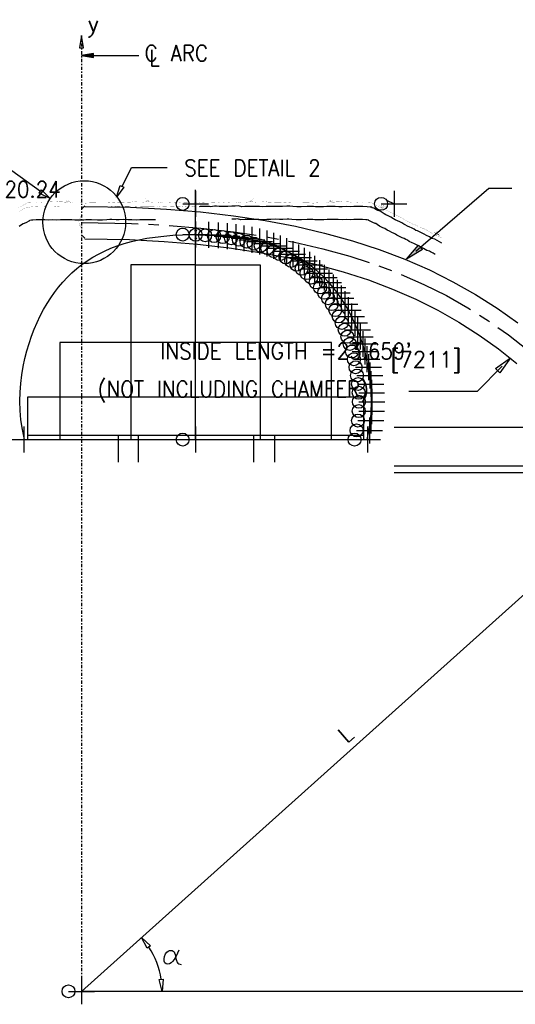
# Model space of a CAD drawing. Extents: x 0 to 1164, y 0 to 483.
# Tile 4 of 17: x 76 to 114, y 123 to 200. Entities that reach past the tile are written whole.
import ezdxf
from ezdxf.enums import TextEntityAlignment as Align

# ---------------------------------------------------------------- set-up
doc = ezdxf.new("R2010")
doc.units = 0
doc.header["$MEASUREMENT"] = 0
doc.linetypes.add('DASHDOT2', pattern=[0.5, 0.25, -0.125, 0, -0.125])
for name, color, linetype in [('27', 7, 'CONTINUOUS'), ('ARC-CENT', 1, 'CONTINUOUS'), ('ARC-CONST', 1, 'CONTINUOUS'), ('ARC-GRD', 1, 'CONTINUOUS'), ('ARC-PTS', 1, 'CONTINUOUS'), ('ARC-SOIL', 1, 'CONTINUOUS'), ('DWG-LINES', 7, 'CONTINUOUS'), ('FILENAME', 1, 'CONTINUOUS'), ('FOOTING', 7, 'CONTINUOUS'), ('FORM', 7, 'CONTINUOUS'), ('OUTLINE', 7, 'CONTINUOUS'), ('PARTSLIST', 7, 'CONTINUOUS'), ('POINTS', 1, 'CONTINUOUS'), ('REBAR', 7, 'CONTINUOUS'), ('RS_LABELS', 7, 'CONTINUOUS'), ('TRASH', 1, 'CONTINUOUS'), ('TUBES', 1, 'CONTINUOUS'), ('WELDS', 1, 'CONTINUOUS')]:
    doc.layers.add(name, color=color, linetype=linetype)
doc.styles.add('TXT_SHX', font='txt.shx')

# ---------------------------------------------------------------- blocks, each defined once
blk = doc.blocks.new('2FL')
at = {"layer": '27', "color": 6, "linetype": 'CONTINUOUS'}
for p, q in [((-0.81, 0.01), (-0.61, 0.21)), ((-0.81, -0.16), (-0.65, 0)), ((-0.78, 0.4), (-0.53, 0.65)), ((-0.73, 0.63), (-0.41, 0.94)), ((-0.65, 0), (-0.62, 0.02)), ((-0.62, 0.02), (-0.43, 0.22)), ((-0.61, 0.21), (-0.39, 0.44)), ((-0.53, 0.65), (-0.16, 1.02)), ((-0.45, 1.25), (-0.12, 1.58)), ((-0.41, 0.94), (0.31, 1.67)), ((-0.31, 3.16), (-0.23, 3.25)), ((-0.31, 2.99), (-0.12, 3.17)), ((-0.31, 2.63), (-0.12, 2.82)), ((-0.31, 2.46), (-0.12, 2.64)), ((-0.31, 2.1), (-0.17, 2.25)), ((-0.31, 1.93), (-0.12, 2.11)), ((-0.31, 1.57), (-0.12, 1.76)), ((-0.17, 2.25), (-0.12, 2.29)), ((0.12, 3.07), (0.3, 3.25)), ((0.12, 2.89), (0.31, 3.08)), ((0.12, 2.54), (0.31, 2.73)), ((0.12, 2.36), (0.31, 2.55)), ((0.12, 2.01), (0.31, 2.2)), ((0.12, 1.83), (0.31, 2.02)), ((-0.77, -0.47), (-0.6, -0.31)), ((-0.73, -0.61), (-0.58, -0.46)), ((-0.64, -0.88), (-0.5, -0.73)), ((-0.6, -0.31), (-0.43, -0.14)), ((-0.59, -1), (-0.45, -0.86)), ((-0.58, -0.46), (-0.42, -0.3)), ((-0.5, -0.73), (-0.35, -0.59)), ((-0.47, -1.23), (-0.33, -1.1)), ((-0.45, -0.86), (-0.3, -0.72)), ((-0.4, -1.34), (-0.26, -1.21)), ((-0.33, -1.1), (-0.19, -0.96)), ((-0.31, -1.61), (-0.12, -1.42)), ((-0.31, -1.79), (-0.12, -1.6)), ((-0.31, -2.14), (-0.12, -1.95)), ((-0.31, -2.32), (-0.12, -2.13)), ((-0.31, -2.67), (-0.12, -2.48)), ((-0.31, -2.85), (-0.12, -2.66)), ((-0.31, -3.2), (-0.12, -3.01)), ((-0.26, -1.21), (-0.13, -1.07)), ((-0.19, -3.25), (-0.12, -3.19)), ((-0.11, -1.41), (0.02, -1.28)), ((-0.03, -1.5), (0.1, -1.37)), ((0.12, -1.7), (0.29, -1.54)), ((0.12, -1.88), (0.31, -1.69)), ((0.12, -2.23), (0.31, -2.04)), ((0.12, -2.41), (0.31, -2.22)), ((0.12, -2.76), (0.31, -2.58)), ((0.12, -2.94), (0.31, -2.75)), ((0.17, -3.25), (0.31, -3.11))]:
    blk.add_line(p, q, dxfattribs=at)
at = {"layer": 'DWG-LINES', "color": 1, "linetype": 'CONTINUOUS', "const_width": 0.00984}
blk.add_lwpolyline([(-0.12, -1.39), (-0.12, -3.25), (-0.31, -3.25), (-0.31, -1.46, -0.342997), (-0.31, 1.46), (-0.31, 3.25), (-0.12, 3.25), (-0.12, 1.39)], format="xyb", dxfattribs=at)
blk.add_lwpolyline([(0.12, -3.25), (0.12, -1.65, -0.454859), (0.12, 1.65), (0.12, 3.25), (0.31, 3.25), (0.31, 1.56, 0.480384), (0.31, -1.56), (0.31, -3.25)], format="xyb", close=True, dxfattribs=at)
at = {"layer": 'FOOTING', "color": 253, "linetype": 'CONTINUOUS'}
for p, q in [((-0.12, 3.25), (-0.88, 4)), ((0.12, 3.25), (0.88, 4)), ((-0.88, -4), (-0.12, -3.25)), ((0.88, -4), (0.12, -3.25))]:
    blk.add_line(p, q, dxfattribs=at)
blk = doc.blocks.new('2FL0')
at = {"layer": '27', "color": 6, "linetype": 'CONTINUOUS'}
for p, q in [((-0.81, 0.01), (-0.61, 0.21)), ((-0.81, -0.16), (-0.65, 0)), ((-0.78, 0.4), (-0.53, 0.65)), ((-0.73, 0.63), (-0.41, 0.94)), ((-0.65, 0), (-0.62, 0.02)), ((-0.62, 0.02), (-0.43, 0.22)), ((-0.61, 0.21), (-0.39, 0.44)), ((-0.53, 0.65), (-0.16, 1.02)), ((-0.45, 1.25), (-0.12, 1.58)), ((-0.41, 0.94), (0.31, 1.67)), ((-0.31, 3.16), (-0.23, 3.25)), ((-0.31, 2.99), (-0.12, 3.17)), ((-0.31, 2.63), (-0.12, 2.82)), ((-0.31, 2.46), (-0.12, 2.64)), ((-0.31, 2.1), (-0.17, 2.25)), ((-0.31, 1.93), (-0.12, 2.11)), ((-0.31, 1.57), (-0.12, 1.76)), ((-0.17, 2.25), (-0.12, 2.29)), ((0.12, 3.07), (0.3, 3.25)), ((0.12, 2.89), (0.31, 3.08)), ((0.12, 2.54), (0.31, 2.73)), ((0.12, 2.36), (0.31, 2.55)), ((0.12, 2.01), (0.31, 2.2)), ((0.12, 1.83), (0.31, 2.02)), ((-0.77, -0.47), (-0.6, -0.31)), ((-0.73, -0.61), (-0.58, -0.46)), ((-0.64, -0.88), (-0.5, -0.73)), ((-0.6, -0.31), (-0.43, -0.14)), ((-0.59, -1), (-0.45, -0.86)), ((-0.58, -0.46), (-0.42, -0.3)), ((-0.5, -0.73), (-0.35, -0.59)), ((-0.47, -1.23), (-0.33, -1.1)), ((-0.45, -0.86), (-0.3, -0.72)), ((-0.4, -1.34), (-0.26, -1.21)), ((-0.33, -1.1), (-0.19, -0.96)), ((-0.31, -1.61), (-0.12, -1.42)), ((-0.31, -1.79), (-0.12, -1.6)), ((-0.31, -2.14), (-0.12, -1.95)), ((-0.31, -2.32), (-0.12, -2.13)), ((-0.31, -2.67), (-0.12, -2.48)), ((-0.31, -2.85), (-0.12, -2.66)), ((-0.31, -3.2), (-0.12, -3.01)), ((-0.26, -1.21), (-0.13, -1.07)), ((-0.19, -3.25), (-0.12, -3.19)), ((-0.11, -1.41), (0.02, -1.28)), ((-0.03, -1.5), (0.1, -1.37)), ((0.12, -1.7), (0.29, -1.54)), ((0.12, -1.88), (0.31, -1.69)), ((0.12, -2.23), (0.31, -2.04)), ((0.12, -2.41), (0.31, -2.22)), ((0.12, -2.76), (0.31, -2.58)), ((0.12, -2.94), (0.31, -2.75)), ((0.17, -3.25), (0.31, -3.11))]:
    blk.add_line(p, q, dxfattribs=at)
at = {"layer": 'DWG-LINES', "color": 1, "linetype": 'CONTINUOUS', "const_width": 0.00984}
blk.add_lwpolyline([(-0.12, -1.39), (-0.12, -3.25), (-0.31, -3.25), (-0.31, -1.46, -0.342997), (-0.31, 1.46), (-0.31, 3.25), (-0.12, 3.25), (-0.12, 1.39)], format="xyb", dxfattribs=at)
blk.add_lwpolyline([(0.12, -3.25), (0.12, -1.65, -0.454859), (0.12, 1.65), (0.12, 3.25), (0.31, 3.25), (0.31, 1.56, 0.480384), (0.31, -1.56), (0.31, -3.25)], format="xyb", close=True, dxfattribs=at)
at = {"layer": 'FOOTING', "color": 253, "linetype": 'CONTINUOUS'}
for p, q in [((-0.12, 3.25), (-0.88, 4)), ((0.12, 3.25), (0.88, 4)), ((-0.88, -4), (-0.12, -3.25)), ((0.88, -4), (0.12, -3.25))]:
    blk.add_line(p, q, dxfattribs=at)
blk = doc.blocks.new('GSAA')
at = {"layer": 'REBAR', "color": 7, "linetype": 'CONTINUOUS'}
blk.add_lwpolyline([(0.089, 0.0832), (0.0735, 0.0474), (0.0617, 0.0292), (0.0517, 0.017), (0.0422, 0.0084), (0.0325, 0.0032), (0.0228, 0.0013), (0.0137, 0.0026), (0.0063, 0.0079), (0.0018, 0.0178), (0.0009, 0.0313), (0.0039, 0.0468), (0.0097, 0.0611), (0.017, 0.0715), (0.0249, 0.078), (0.0329, 0.0813), (0.0408, 0.0821), (0.0484, 0.081), (0.0549, 0.0783), (0.0598, 0.0737), (0.0632, 0.0667), (0.0657, 0.057), (0.068, 0.0457), (0.0708, 0.0341), (0.0739, 0.0232), (0.0773, 0.0138), (0.0814, 0.0068), (0.0878, 0.0025), (0.1028, -0.0008)], dxfattribs=at)

msp = doc.modelspace()

# ---------------------------------------------------------------- hatches: boundary and pattern name
at = {"layer": 'PARTSLIST', "linetype": 'CONTINUOUS'}
for points in [[(81.633, 196.574), (81.633, 196.887), (80.696, 196.731)], [(106.739, 182.099), (107.046, 181.745), (105.828, 181.003)]]:
    msp.add_hatch(color=7, dxfattribs=at).paths.add_polyline_path(points)

# ---------------------------------------------------------------- linework, layer by layer
at = {"layer": 'ARC-CENT', "color": 7, "linetype": 'CONTINUOUS'}
msp.add_lwpolyline([(76.293, 167.075), (76.13, 167.847), (76.024, 168.6), (75.966, 169.334), (75.949, 170.049), (75.968, 170.744), (76.019, 171.42), (76.099, 172.076), (76.204, 172.713), (76.332, 173.331), (76.483, 173.93), (76.653, 174.509), (76.842, 175.069), (77.049, 175.61), (77.272, 176.131), (77.512, 176.633), (77.767, 177.116), (78.037, 177.579), (78.322, 178.024), (78.622, 178.448), (78.936, 178.854), (79.265, 179.24), (79.609, 179.607), (79.968, 179.955), (80.342, 180.283), (80.733, 180.592), (81.141, 180.881), (81.566, 181.152), (82.011, 181.403), (82.475, 181.635), (82.961, 181.847), (83.469, 182.04), (84.002, 182.214), (84.56, 182.368), (85.145, 182.504), (85.759, 182.619), (86.401, 182.716), (87.072, 182.793), (87.771, 182.851), (88.504, 182.89), (89.523, 182.909), (90.543, 182.89), (91.276, 182.851), (91.975, 182.793), (92.646, 182.716), (93.288, 182.619), (93.901, 182.504), (94.487, 182.368), (95.045, 182.214), (95.578, 182.04), (96.086, 181.847), (96.572, 181.635), (97.036, 181.403), (97.48, 181.152), (97.906, 180.881), (98.314, 180.592), (98.704, 180.283), (99.079, 179.955), (99.438, 179.607), (99.782, 179.24), (100.111, 178.854), (100.425, 178.448), (100.725, 178.024), (101.01, 177.579), (101.28, 177.116), (101.535, 176.633), (101.775, 176.131), (101.998, 175.61), (102.205, 175.069), (102.394, 174.509), (102.564, 173.93), (102.714, 173.331), (102.843, 172.713), (102.948, 172.076), (103.027, 171.42), (103.078, 170.744), (103.098, 170.049), (103.081, 169.334), (103.022, 168.6), (102.916, 167.847), (102.753, 167.075)], dxfattribs=at)
msp.add_lwpolyline([(76.293, 167.075), (76.13, 167.847), (76.024, 168.6), (75.966, 169.334), (75.949, 170.049), (75.968, 170.744), (76.019, 171.42), (76.099, 172.076), (76.204, 172.713), (76.332, 173.331), (76.483, 173.93), (76.653, 174.509), (76.842, 175.069), (77.049, 175.61), (77.272, 176.131), (77.512, 176.633), (77.767, 177.116), (78.037, 177.579), (78.322, 178.024), (78.622, 178.448), (78.936, 178.854), (79.265, 179.24), (79.609, 179.607), (79.968, 179.955), (80.342, 180.283), (80.733, 180.592), (81.141, 180.881), (81.566, 181.152), (82.011, 181.403), (82.475, 181.635), (82.961, 181.847), (83.469, 182.04), (84.002, 182.214), (84.56, 182.368), (85.145, 182.504), (85.759, 182.619), (86.401, 182.716), (87.072, 182.793), (87.771, 182.851), (88.504, 182.89), (89.523, 182.909), (90.543, 182.89), (91.276, 182.851), (91.975, 182.793), (92.646, 182.716), (93.288, 182.619), (93.901, 182.504), (94.487, 182.368), (95.045, 182.214), (95.578, 182.04), (96.086, 181.847), (96.572, 181.635), (97.036, 181.403), (97.48, 181.152), (97.906, 180.881), (98.314, 180.592), (98.704, 180.283), (99.079, 179.955), (99.438, 179.607), (99.782, 179.24), (100.111, 178.854), (100.425, 178.448), (100.725, 178.024), (101.01, 177.579), (101.28, 177.116), (101.535, 176.633), (101.775, 176.131), (101.998, 175.61), (102.205, 175.069), (102.394, 174.509), (102.564, 173.93), (102.714, 173.331), (102.843, 172.713), (102.948, 172.076), (103.027, 171.42), (103.078, 170.744), (103.098, 170.049), (103.081, 169.334), (103.022, 168.6), (102.916, 167.847), (102.753, 167.075)], dxfattribs=at)
at = {"layer": 'ARC-CONST', "color": 7, "linetype": 'CONTINUOUS'}
for p, q in [((104.273, 185.575), (104.857, 185.283)), ((104.273, 185.575), (104.857, 185.283)), ((104.857, 186.283), (104.857, 184.283)), ((104.857, 186.283), (104.857, 184.283)), ((103.857, 185.283), (105.857, 185.283)), ((103.857, 185.283), (105.857, 185.283)), ((89.523, 168.075), (89.523, 166.075)), ((89.523, 168.075), (89.523, 166.075)), ((88.523, 167.075), (90.523, 167.075)), ((88.523, 167.075), (90.523, 167.075))]:
    msp.add_line(p, q, dxfattribs=at)
for centre in [(103.857, 185.283), (103.857, 185.283), (88.523, 167.075), (88.523, 167.075)]:
    msp.add_circle(centre, 0.5, dxfattribs=at)
at = {"layer": 'ARC-GRD', "color": 253, "linetype": 'CONTINUOUS'}
msp.add_line((89.523, 167.075), (89.523, 186.365), dxfattribs=at)
msp.add_line((89.523, 167.075), (89.523, 186.365), dxfattribs=at)
for points in [[(89.523, 180.575), (84.523, 180.575), (84.523, 167.075)], [(89.523, 180.575), (84.523, 180.575), (84.523, 167.075)], [(89.523, 180.575), (94.523, 180.575), (94.523, 167.075)], [(89.523, 180.575), (94.523, 180.575), (94.523, 167.075)], [(89.523, 167.075), (100.023, 167.075), (100.023, 174.575), (79.023, 174.575), (79.023, 167.075)], [(89.523, 167.075), (100.023, 167.075), (100.023, 174.575), (79.023, 174.575), (79.023, 167.075)], [(89.523, 167.075), (102.523, 167.075), (102.523, 170.354), (76.523, 170.354), (76.523, 167.075)], [(89.523, 167.075), (102.523, 167.075), (102.523, 170.354), (76.523, 170.354), (76.523, 167.075)]]:
    msp.add_lwpolyline(points, dxfattribs=at)
msp.add_lwpolyline([(89.523, 167.075), (102.523, 167.075), (102.523, 167.403), (76.523, 167.403), (76.523, 167.075)], close=True, dxfattribs=at)
msp.add_lwpolyline([(89.523, 167.075), (102.523, 167.075), (102.523, 167.403), (76.523, 167.403), (76.523, 167.075)], close=True, dxfattribs=at)
at = {"layer": 'ARC-PTS', "color": 5, "linetype": 'CONTINUOUS'}
for p, q in [((89.523, 183.909), (89.523, 181.909)), ((89.523, 183.909), (89.523, 181.909)), ((90.528, 183.89), (90.528, 181.89)), ((90.528, 183.89), (90.528, 181.89)), ((91.257, 183.852), (91.257, 181.852)), ((91.257, 183.852), (91.257, 181.852)), ((91.951, 183.794), (91.951, 181.794)), ((91.951, 183.794), (91.951, 181.794)), ((92.619, 183.718), (92.619, 181.718)), ((92.619, 183.718), (92.619, 181.718)), ((93.259, 183.622), (93.259, 181.622)), ((93.259, 183.622), (93.259, 181.622)), ((93.872, 183.506), (93.872, 181.506)), ((93.872, 183.506), (93.872, 181.506)), ((94.458, 183.371), (94.458, 181.371)), ((94.458, 183.371), (94.458, 181.371)), ((88.523, 182.909), (90.523, 182.909)), ((88.523, 182.909), (90.523, 182.909)), ((89.528, 182.89), (91.528, 182.89)), ((89.528, 182.89), (91.528, 182.89)), ((90.257, 182.852), (92.257, 182.852)), ((90.257, 182.852), (92.257, 182.852)), ((90.951, 182.794), (92.951, 182.794)), ((90.951, 182.794), (92.951, 182.794)), ((91.619, 182.718), (93.619, 182.718)), ((91.619, 182.718), (93.619, 182.718)), ((92.259, 182.622), (94.259, 182.622)), ((92.259, 182.622), (94.259, 182.622)), ((92.872, 182.506), (94.872, 182.506)), ((92.872, 182.506), (94.872, 182.506)), ((95.018, 183.216), (95.018, 181.216)), ((95.018, 183.216), (95.018, 181.216)), ((95.554, 183.042), (95.554, 181.042)), ((95.554, 183.042), (95.554, 181.042)), ((96.067, 182.848), (96.067, 180.848)), ((96.067, 182.848), (96.067, 180.848)), ((96.557, 182.633), (96.557, 180.633)), ((96.557, 182.633), (96.557, 180.633)), ((93.458, 182.371), (95.458, 182.371)), ((93.458, 182.371), (95.458, 182.371)), ((94.018, 182.216), (96.018, 182.216)), ((94.018, 182.216), (96.018, 182.216)), ((94.554, 182.042), (96.554, 182.042)), ((94.554, 182.042), (96.554, 182.042)), ((95.067, 181.848), (97.067, 181.848)), ((95.067, 181.848), (97.067, 181.848)), ((97.027, 182.4), (97.027, 180.4)), ((97.027, 182.4), (97.027, 180.4)), ((97.477, 182.146), (97.477, 180.146)), ((97.477, 182.146), (97.477, 180.146)), ((97.908, 181.872), (97.908, 179.872)), ((97.908, 181.872), (97.908, 179.872)), ((95.557, 181.633), (97.557, 181.633)), ((95.557, 181.633), (97.557, 181.633)), ((96.027, 181.4), (98.027, 181.4)), ((96.027, 181.4), (98.027, 181.4)), ((96.477, 181.146), (98.477, 181.146)), ((96.477, 181.146), (98.477, 181.146)), ((98.321, 181.579), (98.321, 179.579)), ((98.321, 181.579), (98.321, 179.579)), ((98.718, 181.267), (98.718, 179.267)), ((98.718, 181.267), (98.718, 179.267)), ((96.908, 180.872), (98.908, 180.872)), ((96.908, 180.872), (98.908, 180.872)), ((97.321, 180.579), (99.321, 180.579)), ((97.321, 180.579), (99.321, 180.579)), ((97.718, 180.267), (99.718, 180.267)), ((97.718, 180.267), (99.718, 180.267)), ((99.097, 180.934), (99.097, 178.934)), ((99.097, 180.934), (99.097, 178.934)), ((99.461, 180.583), (99.461, 178.583)), ((99.461, 180.583), (99.461, 178.583)), ((99.809, 180.212), (99.809, 178.212)), ((99.809, 180.212), (99.809, 178.212)), ((98.097, 179.934), (100.097, 179.934)), ((98.097, 179.934), (100.097, 179.934)), ((98.461, 179.583), (100.461, 179.583)), ((98.461, 179.583), (100.461, 179.583)), ((100.141, 179.823), (100.141, 177.823)), ((100.141, 179.823), (100.141, 177.823)), ((98.809, 179.212), (100.809, 179.212)), ((98.809, 179.212), (100.809, 179.212)), ((99.141, 178.823), (101.141, 178.823)), ((99.141, 178.823), (101.141, 178.823)), ((100.458, 179.414), (100.458, 177.414)), ((100.458, 179.414), (100.458, 177.414)), ((100.761, 178.986), (100.761, 176.986)), ((100.761, 178.986), (100.761, 176.986)), ((99.458, 178.414), (101.458, 178.414)), ((99.458, 178.414), (101.458, 178.414)), ((99.761, 177.986), (101.761, 177.986)), ((99.761, 177.986), (101.761, 177.986)), ((101.048, 178.539), (101.048, 176.539)), ((101.048, 178.539), (101.048, 176.539)), ((101.32, 178.073), (101.32, 176.073)), ((101.32, 178.073), (101.32, 176.073)), ((100.048, 177.539), (102.048, 177.539)), ((100.048, 177.539), (102.048, 177.539)), ((101.576, 177.589), (101.576, 175.589)), ((101.576, 177.589), (101.576, 175.589)), ((100.32, 177.073), (102.32, 177.073)), ((100.32, 177.073), (102.32, 177.073)), ((100.576, 176.589), (102.576, 176.589)), ((100.576, 176.589), (102.576, 176.589)), ((101.817, 177.085), (101.817, 175.085)), ((101.817, 177.085), (101.817, 175.085)), ((102.041, 176.562), (102.041, 174.562)), ((102.041, 176.562), (102.041, 174.562)), ((100.817, 176.085), (102.817, 176.085)), ((100.817, 176.085), (102.817, 176.085)), ((102.248, 176.021), (102.248, 174.021)), ((102.248, 176.021), (102.248, 174.021)), ((101.041, 175.562), (103.041, 175.562)), ((101.041, 175.562), (103.041, 175.562)), ((101.248, 175.021), (103.248, 175.021)), ((101.248, 175.021), (103.248, 175.021)), ((102.438, 175.46), (102.438, 173.46)), ((102.438, 175.46), (102.438, 173.46)), ((101.438, 174.46), (103.438, 174.46)), ((101.438, 174.46), (103.438, 174.46)), ((102.609, 174.88), (102.609, 172.88)), ((102.609, 174.88), (102.609, 172.88)), ((102.759, 174.282), (102.759, 172.282)), ((102.759, 174.282), (102.759, 172.282)), ((101.609, 173.88), (103.609, 173.88)), ((101.609, 173.88), (103.609, 173.88)), ((102.888, 173.663), (102.888, 171.663)), ((102.888, 173.663), (102.888, 171.663)), ((101.759, 173.282), (103.759, 173.282)), ((101.759, 173.282), (103.759, 173.282)), ((101.888, 172.663), (103.888, 172.663)), ((101.888, 172.663), (103.888, 172.663)), ((102.994, 173.026), (102.994, 171.026)), ((102.994, 173.026), (102.994, 171.026)), ((101.994, 172.026), (103.994, 172.026)), ((101.994, 172.026), (103.994, 172.026)), ((103.073, 172.369), (103.073, 170.369)), ((103.073, 172.369), (103.073, 170.369)), ((102.073, 171.369), (104.073, 171.369)), ((102.073, 171.369), (104.073, 171.369)), ((103.125, 171.692), (103.125, 169.692)), ((103.125, 171.692), (103.125, 169.692)), ((102.125, 170.692), (104.125, 170.692)), ((102.125, 170.692), (104.125, 170.692)), ((103.144, 170.996), (103.144, 168.996)), ((103.144, 170.996), (103.144, 168.996)), ((102.144, 169.996), (104.144, 169.996)), ((102.144, 169.996), (104.144, 169.996)), ((103.128, 170.28), (103.128, 168.28)), ((103.128, 170.28), (103.128, 168.28)), ((102.128, 169.28), (104.128, 169.28)), ((102.128, 169.28), (104.128, 169.28)), ((103.07, 169.543), (103.07, 167.543)), ((103.07, 169.543), (103.07, 167.543)), ((76.239, 168.075), (76.239, 166.075)), ((76.239, 168.075), (76.239, 166.075)), ((102.07, 168.543), (104.07, 168.543)), ((102.07, 168.543), (104.07, 168.543)), ((102.807, 168.075), (102.807, 166.075)), ((102.807, 168.075), (102.807, 166.075)), ((102.807, 168.075), (102.807, 166.075)), ((102.807, 168.075), (102.807, 166.075)), ((102.964, 168.785), (102.964, 166.785)), ((102.964, 168.785), (102.964, 166.785)), ((101.964, 167.785), (103.964, 167.785)), ((101.964, 167.785), (103.964, 167.785)), ((75.239, 167.075), (77.239, 167.075)), ((75.239, 167.075), (77.239, 167.075)), ((101.807, 167.075), (103.807, 167.075)), ((101.807, 167.075), (103.807, 167.075)), ((101.807, 167.075), (103.807, 167.075)), ((101.807, 167.075), (103.807, 167.075))]:
    msp.add_line(p, q, dxfattribs=at)
at = {"layer": 'ARC-PTS', "color": 7, "linetype": 'CONTINUOUS'}
msp.add_lwpolyline([(89.523, 182.909), (90.543, 182.89), (91.276, 182.851), (91.975, 182.793), (92.646, 182.716), (93.288, 182.619), (93.901, 182.504), (94.487, 182.368), (95.045, 182.214), (95.578, 182.04), (96.086, 181.847), (96.572, 181.635), (97.036, 181.403), (97.48, 181.152), (97.906, 180.881), (98.314, 180.592), (98.704, 180.283), (99.079, 179.955), (99.438, 179.607), (99.782, 179.24), (100.111, 178.854), (100.425, 178.448), (100.725, 178.024), (101.01, 177.579), (101.28, 177.116), (101.535, 176.633), (101.775, 176.131), (101.998, 175.61), (102.205, 175.069), (102.394, 174.509), (102.564, 173.93), (102.714, 173.331), (102.843, 172.713), (102.948, 172.076), (103.027, 171.42), (103.078, 170.744), (103.098, 170.049), (103.081, 169.334), (103.022, 168.6), (102.916, 167.847), (102.753, 167.075)], dxfattribs=at)
msp.add_lwpolyline([(89.523, 182.909), (90.543, 182.89), (91.276, 182.851), (91.975, 182.793), (92.646, 182.716), (93.288, 182.619), (93.901, 182.504), (94.487, 182.368), (95.045, 182.214), (95.578, 182.04), (96.086, 181.847), (96.572, 181.635), (97.036, 181.403), (97.48, 181.152), (97.906, 180.881), (98.314, 180.592), (98.704, 180.283), (99.079, 179.955), (99.438, 179.607), (99.782, 179.24), (100.111, 178.854), (100.425, 178.448), (100.725, 178.024), (101.01, 177.579), (101.28, 177.116), (101.535, 176.633), (101.775, 176.131), (101.998, 175.61), (102.205, 175.069), (102.394, 174.509), (102.564, 173.93), (102.714, 173.331), (102.843, 172.713), (102.948, 172.076), (103.027, 171.42), (103.078, 170.744), (103.098, 170.049), (103.081, 169.334), (103.022, 168.6), (102.916, 167.847), (102.753, 167.075)], dxfattribs=at)
at = {"layer": 'ARC-PTS', "color": 5, "linetype": 'CONTINUOUS'}
for centre in [(88.523, 182.909), (88.523, 182.909), (89.528, 182.89), (89.528, 182.89), (90.257, 182.852), (90.257, 182.852), (90.951, 182.794), (90.951, 182.794), (91.619, 182.718), (91.619, 182.718), (92.259, 182.622), (92.259, 182.622), (92.872, 182.506), (92.872, 182.506), (93.458, 182.371), (93.458, 182.371), (94.018, 182.216), (94.018, 182.216), (94.554, 182.042), (94.554, 182.042), (95.067, 181.848), (95.067, 181.848), (95.557, 181.633), (95.557, 181.633), (96.027, 181.4), (96.027, 181.4), (96.477, 181.146), (96.477, 181.146), (96.908, 180.872), (96.908, 180.872), (97.321, 180.579), (97.321, 180.579), (97.718, 180.267), (97.718, 180.267), (98.097, 179.934), (98.097, 179.934), (98.461, 179.583), (98.461, 179.583), (98.809, 179.212), (98.809, 179.212), (99.141, 178.823), (99.141, 178.823), (99.458, 178.414), (99.458, 178.414), (99.761, 177.986), (99.761, 177.986), (100.048, 177.539), (100.048, 177.539), (100.32, 177.073), (100.32, 177.073), (100.576, 176.589), (100.576, 176.589), (100.817, 176.085), (100.817, 176.085), (101.041, 175.562), (101.041, 175.562), (101.248, 175.021), (101.248, 175.021), (101.438, 174.46), (101.438, 174.46), (101.609, 173.88), (101.609, 173.88), (101.759, 173.282), (101.759, 173.282), (101.888, 172.663), (101.888, 172.663), (101.994, 172.026), (101.994, 172.026), (102.073, 171.369), (102.073, 171.369), (102.125, 170.692), (102.125, 170.692), (102.144, 169.996), (102.144, 169.996), (102.128, 169.28), (102.128, 169.28), (102.07, 168.543), (102.07, 168.543), (101.964, 167.785), (101.964, 167.785), (101.807, 167.075), (101.807, 167.075), (101.807, 167.075), (101.807, 167.075)]:
    msp.add_circle(centre, 0.5, dxfattribs=at)
at = {"layer": 'ARC-SOIL', "color": 234, "linetype": 'CONTINUOUS', "const_width": 0.00984}
for points in [[(75.799, 184.983), (75.925, 185.037), (75.989, 185.077), (76.041, 185.095), (76.14, 185.147), (76.226, 185.207), (76.342, 185.249), (76.422, 185.319), (76.562, 185.373), (76.632, 185.389), (76.799, 185.391), (77.023, 185.397), (77.235, 185.407), (77.377, 185.393), (77.496, 185.403), (77.606, 185.409), (77.746, 185.399), (77.96, 185.397), (78.084, 185.409), (78.179, 185.419), (78.307, 185.437), (78.431, 185.433), (78.577, 185.427), (78.771, 185.431), (78.92, 185.445), (79.07, 185.437), (79.242, 185.435), (79.352, 185.417), (79.494, 185.409), (79.583, 185.401), (79.585, 185.405), (79.535, 185.519), (79.633, 185.403), (79.679, 185.561), (79.677, 185.433), (79.779, 185.509), (79.715, 185.417), (79.779, 185.423), (79.933, 185.401), (80.021, 185.373), (80.187, 185.375), (80.282, 185.369), (80.436, 185.371), (80.59, 185.369), (81.015, 185.335), (81.303, 185.355), (81.515, 185.361), (81.742, 185.355), (81.892, 185.373), (82.04, 185.367), (82.216, 185.377), (82.399, 185.377), (82.591, 185.373), (82.853, 185.385), (83.122, 185.361), (83.298, 185.365), (83.542, 185.387), (83.761, 185.385), (83.937, 185.387), (84.107, 185.395), (84.301, 185.411), (84.49, 185.413), (84.624, 185.437), (84.744, 185.421), (84.898, 185.445), (85.02, 185.419), (85.171, 185.425), (85.327, 185.423), (85.483, 185.413), (85.595, 185.425), (85.727, 185.439), (85.86, 185.449), (85.852, 185.451), (85.735, 185.593), (85.83, 185.465), (85.85, 185.559), (85.87, 185.451), (85.922, 185.493), (85.872, 185.467), (85.87, 185.469), (86.032, 185.425), (86.232, 185.403), (86.485, 185.405), (86.501, 185.391), (86.739, 185.423), (87.009, 185.371), (87.346, 185.375), (87.668, 185.349), (87.869, 185.353), (88.007, 185.367), (88.311, 185.383), (88.536, 185.367), (88.622, 185.385), (88.866, 185.381), (89.09, 185.379), (89.391, 185.367), (89.591, 185.355), (89.765, 185.351), (89.901, 185.379)], [(75.799, 184.983), (75.925, 185.037), (75.989, 185.077), (76.041, 185.095), (76.14, 185.147), (76.226, 185.207), (76.342, 185.249), (76.422, 185.319), (76.562, 185.373), (76.632, 185.389), (76.799, 185.391), (77.023, 185.397), (77.235, 185.407), (77.377, 185.393), (77.496, 185.403), (77.606, 185.409), (77.746, 185.399), (77.96, 185.397), (78.084, 185.409), (78.179, 185.419), (78.307, 185.437), (78.431, 185.433), (78.577, 185.427), (78.771, 185.431), (78.92, 185.445), (79.07, 185.437), (79.242, 185.435), (79.352, 185.417), (79.494, 185.409), (79.583, 185.401), (79.585, 185.405), (79.535, 185.519), (79.633, 185.403), (79.679, 185.561), (79.677, 185.433), (79.779, 185.509), (79.715, 185.417), (79.779, 185.423), (79.933, 185.401), (80.021, 185.373), (80.187, 185.375), (80.282, 185.369), (80.436, 185.371), (80.59, 185.369), (81.015, 185.335), (81.303, 185.355), (81.515, 185.361), (81.742, 185.355), (81.892, 185.373), (82.04, 185.367), (82.216, 185.377), (82.399, 185.377), (82.591, 185.373), (82.853, 185.385), (83.122, 185.361), (83.298, 185.365), (83.542, 185.387), (83.761, 185.385), (83.937, 185.387), (84.107, 185.395), (84.301, 185.411), (84.49, 185.413), (84.624, 185.437), (84.744, 185.421), (84.898, 185.445), (85.02, 185.419), (85.171, 185.425), (85.327, 185.423), (85.483, 185.413), (85.595, 185.425), (85.727, 185.439), (85.86, 185.449), (85.852, 185.451), (85.735, 185.593), (85.83, 185.465), (85.85, 185.559), (85.87, 185.451), (85.922, 185.493), (85.872, 185.467), (85.87, 185.469), (86.032, 185.425), (86.232, 185.403), (86.485, 185.405), (86.501, 185.391), (86.739, 185.423), (87.009, 185.371), (87.346, 185.375), (87.668, 185.349), (87.869, 185.353), (88.007, 185.367), (88.311, 185.383), (88.536, 185.367), (88.622, 185.385), (88.866, 185.381), (89.09, 185.379), (89.391, 185.367), (89.591, 185.355), (89.765, 185.351), (89.901, 185.379)], [(108.586, 182.635), (108.38, 182.723), (108.246, 182.817), (108.436, 182.849), (108.27, 182.843), (108.372, 183.004), (108.262, 182.883), (108.26, 183.152), (108.306, 182.853), (108.119, 183.132), (108.215, 182.888), (107.945, 183.12), (108.175, 182.807), (107.963, 182.894), (107.741, 183.046), (107.5, 183.176), (107.28, 183.316), (107.042, 183.396), (106.823, 183.502), (106.555, 183.631), (106.367, 183.707), (106.337, 183.685), (106.135, 183.809), (105.818, 183.977), (105.582, 184.115), (105.431, 184.205), (105.197, 184.316), (104.959, 184.436), (104.746, 184.536), (104.57, 184.642), (104.392, 184.726), (104.246, 184.804), (104.142, 184.852), (104.013, 184.912), (103.933, 184.952), (104.152, 185.065), (103.997, 184.997), (104.055, 185.215), (103.933, 184.936), (103.855, 185.189), (103.895, 184.942), (103.759, 185.095), (103.825, 184.983), (103.699, 185.037), (103.635, 185.077), (103.583, 185.095), (103.483, 185.147), (103.397, 185.207), (103.282, 185.249), (103.202, 185.319), (103.062, 185.373), (102.992, 185.389), (102.824, 185.391), (102.601, 185.397), (102.389, 185.407), (102.247, 185.393), (102.127, 185.403), (102.017, 185.409), (101.878, 185.399), (101.664, 185.397), (101.54, 185.409), (101.444, 185.419), (101.316, 185.437), (101.193, 185.433), (101.047, 185.427), (100.853, 185.431), (100.703, 185.445), (100.554, 185.437), (100.382, 185.435), (100.272, 185.417), (100.13, 185.409), (100.04, 185.401), (100.038, 185.405), (100.088, 185.519), (99.99, 185.403), (99.944, 185.561), (99.946, 185.433), (99.845, 185.509), (99.908, 185.417), (99.845, 185.423), (99.691, 185.401), (99.603, 185.373), (99.437, 185.375), (99.341, 185.369), (99.188, 185.371), (99.034, 185.369), (98.608, 185.335), (98.321, 185.355), (98.109, 185.361), (97.881, 185.355), (97.732, 185.373), (97.584, 185.367), (97.408, 185.377), (97.224, 185.377), (97.033, 185.373), (96.771, 185.385), (96.501, 185.361), (96.326, 185.365), (96.082, 185.387), (95.862, 185.385), (95.687, 185.387), (95.517, 185.395), (95.323, 185.411), (95.133, 185.413), (95, 185.437), (94.88, 185.421), (94.726, 185.445), (94.604, 185.419), (94.452, 185.425), (94.297, 185.423), (94.141, 185.413), (94.029, 185.425), (93.897, 185.439), (93.763, 185.449), (93.771, 185.451), (93.889, 185.593), (93.793, 185.465), (93.773, 185.559), (93.753, 185.451), (93.701, 185.493), (93.751, 185.467), (93.753, 185.469), (93.592, 185.425), (93.392, 185.403), (93.138, 185.405), (93.122, 185.391), (92.885, 185.423), (92.615, 185.371), (92.278, 185.375), (91.956, 185.349), (91.754, 185.353), (91.616, 185.367), (91.313, 185.383), (91.087, 185.367), (91.001, 185.385), (90.758, 185.381), (90.534, 185.379), (90.232, 185.367), (90.033, 185.355), (89.859, 185.351), (89.723, 185.379)], [(108.586, 182.635), (108.38, 182.723), (108.246, 182.817), (108.436, 182.849), (108.27, 182.843), (108.372, 183.004), (108.262, 182.883), (108.26, 183.152), (108.306, 182.853), (108.119, 183.132), (108.215, 182.888), (107.945, 183.12), (108.175, 182.807), (107.963, 182.894), (107.741, 183.046), (107.5, 183.176), (107.28, 183.316), (107.042, 183.396), (106.823, 183.502), (106.555, 183.631), (106.367, 183.707), (106.337, 183.685), (106.135, 183.809), (105.818, 183.977), (105.582, 184.115), (105.431, 184.205), (105.197, 184.316), (104.959, 184.436), (104.746, 184.536), (104.57, 184.642), (104.392, 184.726), (104.246, 184.804), (104.142, 184.852), (104.013, 184.912), (103.933, 184.952), (104.152, 185.065), (103.997, 184.997), (104.055, 185.215), (103.933, 184.936), (103.855, 185.189), (103.895, 184.942), (103.759, 185.095), (103.825, 184.983), (103.699, 185.037), (103.635, 185.077), (103.583, 185.095), (103.483, 185.147), (103.397, 185.207), (103.282, 185.249), (103.202, 185.319), (103.062, 185.373), (102.992, 185.389), (102.824, 185.391), (102.601, 185.397), (102.389, 185.407), (102.247, 185.393), (102.127, 185.403), (102.017, 185.409), (101.878, 185.399), (101.664, 185.397), (101.54, 185.409), (101.444, 185.419), (101.316, 185.437), (101.193, 185.433), (101.047, 185.427), (100.853, 185.431), (100.703, 185.445), (100.554, 185.437), (100.382, 185.435), (100.272, 185.417), (100.13, 185.409), (100.04, 185.401), (100.038, 185.405), (100.088, 185.519), (99.99, 185.403), (99.944, 185.561), (99.946, 185.433), (99.845, 185.509), (99.908, 185.417), (99.845, 185.423), (99.691, 185.401), (99.603, 185.373), (99.437, 185.375), (99.341, 185.369), (99.188, 185.371), (99.034, 185.369), (98.608, 185.335), (98.321, 185.355), (98.109, 185.361), (97.881, 185.355), (97.732, 185.373), (97.584, 185.367), (97.408, 185.377), (97.224, 185.377), (97.033, 185.373), (96.771, 185.385), (96.501, 185.361), (96.326, 185.365), (96.082, 185.387), (95.862, 185.385), (95.687, 185.387), (95.517, 185.395), (95.323, 185.411), (95.133, 185.413), (95, 185.437), (94.88, 185.421), (94.726, 185.445), (94.604, 185.419), (94.452, 185.425), (94.297, 185.423), (94.141, 185.413), (94.029, 185.425), (93.897, 185.439), (93.763, 185.449), (93.771, 185.451), (93.889, 185.593), (93.793, 185.465), (93.773, 185.559), (93.753, 185.451), (93.701, 185.493), (93.751, 185.467), (93.753, 185.469), (93.592, 185.425), (93.392, 185.403), (93.138, 185.405), (93.122, 185.391), (92.885, 185.423), (92.615, 185.371), (92.278, 185.375), (91.956, 185.349), (91.754, 185.353), (91.616, 185.367), (91.313, 185.383), (91.087, 185.367), (91.001, 185.385), (90.758, 185.381), (90.534, 185.379), (90.232, 185.367), (90.033, 185.355), (89.859, 185.351), (89.723, 185.379)], [(75.841, 184.704), (76.013, 184.756), (76.178, 184.854), (76.318, 184.948), (76.462, 184.979), (76.572, 185.047), (76.624, 185.019), (76.833, 185.049), (77.183, 185.075), (77.676, 185.065), (77.88, 185.077), (78.147, 185.059), (78.445, 185.069), (78.781, 185.043), (79.028, 185.059), (79.31, 185.069), (79.607, 185.071), (79.973, 185.069), (80.218, 185.057), (80.32, 185.057), (80.52, 185.057), (80.84, 185.055), (80.985, 185.071), (81.231, 185.071), (81.489, 185.075), (81.956, 185.053), (82.282, 185.051), (82.583, 185.075), (82.833, 185.091), (83.058, 185.101), (83.394, 185.071), (83.594, 185.079), (83.925, 185.087), (84.301, 185.073), (84.638, 185.069), (84.918, 185.051), (85.159, 185.071), (85.403, 185.073), (85.589, 185.079), (85.818, 185.081), (86.078, 185.077), (86.306, 185.073), (86.525, 185.057), (86.781, 185.119), (87.039, 185.103), (87.31, 185.097), (87.604, 185.079), (87.814, 185.081), (88.011, 185.083), (88.269, 185.073), (88.493, 185.101), (88.636, 185.091), (88.786, 185.073), (88.914, 185.057), (89.018, 185.067), (89.186, 185.067), (89.329, 185.083), (89.587, 185.071), (89.741, 185.071), (89.829, 185.061)], [(75.841, 184.704), (76.013, 184.756), (76.178, 184.854), (76.318, 184.948), (76.462, 184.979), (76.572, 185.047), (76.624, 185.019), (76.833, 185.049), (77.183, 185.075), (77.676, 185.065), (77.88, 185.077), (78.147, 185.059), (78.445, 185.069), (78.781, 185.043), (79.028, 185.059), (79.31, 185.069), (79.607, 185.071), (79.973, 185.069), (80.218, 185.057), (80.32, 185.057), (80.52, 185.057), (80.84, 185.055), (80.985, 185.071), (81.231, 185.071), (81.489, 185.075), (81.956, 185.053), (82.282, 185.051), (82.583, 185.075), (82.833, 185.091), (83.058, 185.101), (83.394, 185.071), (83.594, 185.079), (83.925, 185.087), (84.301, 185.073), (84.638, 185.069), (84.918, 185.051), (85.159, 185.071), (85.403, 185.073), (85.589, 185.079), (85.818, 185.081), (86.078, 185.077), (86.306, 185.073), (86.525, 185.057), (86.781, 185.119), (87.039, 185.103), (87.31, 185.097), (87.604, 185.079), (87.814, 185.081), (88.011, 185.083), (88.269, 185.073), (88.493, 185.101), (88.636, 185.091), (88.786, 185.073), (88.914, 185.057), (89.018, 185.067), (89.186, 185.067), (89.329, 185.083), (89.587, 185.071), (89.741, 185.071), (89.829, 185.061)]]:
    msp.add_lwpolyline(points, dxfattribs=at)
at = {"layer": 'ARC-SOIL', "color": 234, "linetype": 'CONTINUOUS'}
for points in [[(108.548, 182.241), (108.366, 182.349), (108.181, 182.443), (108.015, 182.551), (107.791, 182.615), (107.601, 182.725), (107.376, 182.839), (107.186, 182.942), (106.976, 183.034), (106.825, 183.112), (106.659, 183.186), (106.533, 183.236), (106.419, 183.33), (106.205, 183.42), (106.08, 183.49), (105.904, 183.57), (105.712, 183.653), (105.604, 183.709), (105.466, 183.807), (105.295, 183.889), (105.127, 183.965), (104.957, 184.059), (104.815, 184.129), (104.616, 184.259), (104.412, 184.35), (104.228, 184.432), (104.096, 184.52), (103.947, 184.616), (103.783, 184.704), (103.611, 184.756), (103.445, 184.854), (103.306, 184.948), (103.162, 184.979), (103.052, 185.047), (103, 185.019), (102.79, 185.049), (102.441, 185.075), (101.948, 185.065), (101.744, 185.077), (101.476, 185.059), (101.179, 185.069), (100.843, 185.043), (100.596, 185.059), (100.314, 185.069), (100.016, 185.071), (99.651, 185.069), (99.405, 185.057), (99.303, 185.057), (99.104, 185.057), (98.784, 185.055), (98.638, 185.071), (98.393, 185.071), (98.135, 185.075), (97.668, 185.053), (97.342, 185.051), (97.041, 185.075), (96.791, 185.091), (96.565, 185.101), (96.23, 185.071), (96.03, 185.079), (95.699, 185.087), (95.323, 185.073), (94.986, 185.069), (94.706, 185.051), (94.464, 185.071), (94.221, 185.073), (94.035, 185.079), (93.805, 185.081), (93.546, 185.077), (93.318, 185.073), (93.098, 185.057), (92.843, 185.119), (92.585, 185.103), (92.313, 185.097), (92.02, 185.079), (91.81, 185.081), (91.612, 185.083), (91.355, 185.073), (91.131, 185.101), (90.987, 185.091), (90.838, 185.073), (90.71, 185.057), (90.606, 185.067), (90.438, 185.067), (90.294, 185.083), (90.037, 185.071), (89.883, 185.071), (89.795, 185.061)], [(108.548, 182.241), (108.366, 182.349), (108.181, 182.443), (108.015, 182.551), (107.791, 182.615), (107.601, 182.725), (107.376, 182.839), (107.186, 182.942), (106.976, 183.034), (106.825, 183.112), (106.659, 183.186), (106.533, 183.236), (106.419, 183.33), (106.205, 183.42), (106.08, 183.49), (105.904, 183.57), (105.712, 183.653), (105.604, 183.709), (105.466, 183.807), (105.295, 183.889), (105.127, 183.965), (104.957, 184.059), (104.815, 184.129), (104.616, 184.259), (104.412, 184.35), (104.228, 184.432), (104.096, 184.52), (103.947, 184.616), (103.783, 184.704), (103.611, 184.756), (103.445, 184.854), (103.306, 184.948), (103.162, 184.979), (103.052, 185.047), (103, 185.019), (102.79, 185.049), (102.441, 185.075), (101.948, 185.065), (101.744, 185.077), (101.476, 185.059), (101.179, 185.069), (100.843, 185.043), (100.596, 185.059), (100.314, 185.069), (100.016, 185.071), (99.651, 185.069), (99.405, 185.057), (99.303, 185.057), (99.104, 185.057), (98.784, 185.055), (98.638, 185.071), (98.393, 185.071), (98.135, 185.075), (97.668, 185.053), (97.342, 185.051), (97.041, 185.075), (96.791, 185.091), (96.565, 185.101), (96.23, 185.071), (96.03, 185.079), (95.699, 185.087), (95.323, 185.073), (94.986, 185.069), (94.706, 185.051), (94.464, 185.071), (94.221, 185.073), (94.035, 185.079), (93.805, 185.081), (93.546, 185.077), (93.318, 185.073), (93.098, 185.057), (92.843, 185.119), (92.585, 185.103), (92.313, 185.097), (92.02, 185.079), (91.81, 185.081), (91.612, 185.083), (91.355, 185.073), (91.131, 185.101), (90.987, 185.091), (90.838, 185.073), (90.71, 185.057), (90.606, 185.067), (90.438, 185.067), (90.294, 185.083), (90.037, 185.071), (89.883, 185.071), (89.795, 185.061)], [(75.88, 183.553), (76.074, 183.683), (76.184, 183.753), (76.226, 183.776), (76.417, 183.833), (76.712, 184.007), (76.719, 184.012), (76.844, 184.04), (76.846, 184.041), (76.941, 184.055), (77.21, 184.075), (77.695, 184.065), (77.876, 184.075), (78.131, 184.058), (78.423, 184.068), (78.774, 184.041), (79.078, 184.061), (79.331, 184.069), (79.608, 184.071), (79.946, 184.069), (80.194, 184.057), (80.517, 184.057), (80.891, 184.055), (81.04, 184.071), (81.239, 184.071), (81.473, 184.075), (81.929, 184.054), (82.318, 184.051), (82.655, 184.078), (82.887, 184.093), (83.036, 184.099), (83.369, 184.07), (83.626, 184.08), (83.919, 184.087), (84.276, 184.074), (84.6, 184.07), (84.927, 184.049), (85.205, 184.072), (85.423, 184.073), (85.609, 184.079), (85.815, 184.081), (86.062, 184.077), (86.261, 184.074), (86.418, 184.063)], [(75.88, 183.553), (76.074, 183.683), (76.184, 183.753), (76.226, 183.776), (76.417, 183.833), (76.712, 184.007), (76.719, 184.012), (76.844, 184.04), (76.846, 184.041), (76.941, 184.055), (77.21, 184.075), (77.695, 184.065), (77.876, 184.075), (78.131, 184.058), (78.423, 184.068), (78.774, 184.041), (79.078, 184.061), (79.331, 184.069), (79.608, 184.071), (79.946, 184.069), (80.194, 184.057), (80.517, 184.057), (80.891, 184.055), (81.04, 184.071), (81.239, 184.071), (81.473, 184.075), (81.929, 184.054), (82.318, 184.051), (82.655, 184.078), (82.887, 184.093), (83.036, 184.099), (83.369, 184.07), (83.626, 184.08), (83.919, 184.087), (84.276, 184.074), (84.6, 184.07), (84.927, 184.049), (85.205, 184.072), (85.423, 184.073), (85.609, 184.079), (85.815, 184.081), (86.062, 184.077), (86.261, 184.074), (86.418, 184.063)], [(108.038, 181.381), (107.885, 181.472), (107.681, 181.575), (107.595, 181.631), (107.397, 181.687), (107.125, 181.845), (106.91, 181.953), (106.744, 182.044), (106.547, 182.131), (106.392, 182.21), (106.271, 182.264), (106.018, 182.364), (105.896, 182.465), (105.767, 182.519), (105.629, 182.596), (105.496, 182.656), (105.281, 182.75), (105.082, 182.854), (104.958, 182.942), (104.873, 182.982), (104.678, 183.07), (104.494, 183.172), (104.32, 183.258), (104.135, 183.378), (104.003, 183.438), (103.744, 183.553), (103.55, 183.683), (103.44, 183.753), (103.398, 183.776), (103.206, 183.833), (102.912, 184.007), (102.905, 184.012), (102.78, 184.04), (102.778, 184.041), (102.682, 184.055), (102.414, 184.075), (101.928, 184.065), (101.748, 184.075), (101.493, 184.058), (101.201, 184.068), (100.85, 184.041), (100.546, 184.061), (100.293, 184.069), (100.016, 184.071), (99.678, 184.069), (99.43, 184.057), (99.107, 184.057), (98.733, 184.055), (98.584, 184.071), (98.385, 184.071), (98.151, 184.075), (97.694, 184.054), (97.306, 184.051), (96.969, 184.078), (96.737, 184.093), (96.588, 184.099), (96.254, 184.07), (95.998, 184.08), (95.705, 184.087), (95.348, 184.074), (95.024, 184.07), (94.697, 184.049), (94.419, 184.072), (94.2, 184.073), (94.014, 184.079), (93.809, 184.081), (93.562, 184.077), (93.363, 184.074), (93.015, 184.049), (92.754, 184.112), (92.627, 184.104), (92.355, 184.098), (92.326, 184.096)], [(108.038, 181.381), (107.885, 181.472), (107.681, 181.575), (107.595, 181.631), (107.397, 181.687), (107.125, 181.845), (106.91, 181.953), (106.744, 182.044), (106.547, 182.131), (106.392, 182.21), (106.271, 182.264), (106.018, 182.364), (105.896, 182.465), (105.767, 182.519), (105.629, 182.596), (105.496, 182.656), (105.281, 182.75), (105.082, 182.854), (104.958, 182.942), (104.873, 182.982), (104.678, 183.07), (104.494, 183.172), (104.32, 183.258), (104.135, 183.378), (104.003, 183.438), (103.744, 183.553), (103.55, 183.683), (103.44, 183.753), (103.398, 183.776), (103.206, 183.833), (102.912, 184.007), (102.905, 184.012), (102.78, 184.04), (102.778, 184.041), (102.682, 184.055), (102.414, 184.075), (101.928, 184.065), (101.748, 184.075), (101.493, 184.058), (101.201, 184.068), (100.85, 184.041), (100.546, 184.061), (100.293, 184.069), (100.016, 184.071), (99.678, 184.069), (99.43, 184.057), (99.107, 184.057), (98.733, 184.055), (98.584, 184.071), (98.385, 184.071), (98.151, 184.075), (97.694, 184.054), (97.306, 184.051), (96.969, 184.078), (96.737, 184.093), (96.588, 184.099), (96.254, 184.07), (95.998, 184.08), (95.705, 184.087), (95.348, 184.074), (95.024, 184.07), (94.697, 184.049), (94.419, 184.072), (94.2, 184.073), (94.014, 184.079), (93.809, 184.081), (93.562, 184.077), (93.363, 184.074), (93.015, 184.049), (92.754, 184.112), (92.627, 184.104), (92.355, 184.098), (92.326, 184.096)]]:
    msp.add_lwpolyline(points, dxfattribs=at)
at = {"layer": 'FILENAME', "color": 6, "linetype": 'CONTINUOUS'}
msp.add_line((104.857, 168.038), (177.717, 168.038), dxfattribs=at)
msp.add_line((104.857, 168.038), (177.717, 168.038), dxfattribs=at)
at = {"layer": 'FOOTING', "color": 7, "linetype": 'CONTINUOUS', "const_width": 0.00984}
msp.add_lwpolyline([(80.735, 182.866), (80.735, 183.366, -0.454859), (80.735, 184.397), (80.735, 184.897), (80.793, 184.897), (80.793, 184.369, 0.480384), (80.793, 183.394), (80.793, 182.866)], format="xyb", close=True, dxfattribs=at)
at = {"layer": 'FORM', "color": 7, "linetype": 'DASHDOT2'}
msp.add_line((80.696, 198.27), (80.696, 124.465), dxfattribs=at)
at = {"layer": 'FORM', "color": 7, "linetype": 'CONTINUOUS'}
for p, q in [((85.872, 183.702), (86.69, 183.659)), ((95.001, 182.729), (95.938, 182.552)), ((103.686, 180.491), (104.652, 180.124)), ((80.696, 125.465), (80.696, 123.465)), ((79.696, 124.465), (81.696, 124.465)), ((139.889, 124.465), (80.696, 124.465))]:
    msp.add_line(p, q, dxfattribs=at)
for points in [[(80.969, 185.085), (84.489, 185.018), (87.259, 184.872), (89.903, 184.653), (92.447, 184.36), (94.894, 183.992), (97.241, 183.549), (99.491, 183.029), (101.648, 182.433), (103.713, 181.759), (105.693, 181.007), (107.59, 180.177), (109.408, 179.27), (111.151, 178.285), (112.823, 177.223), (114.424, 176.085)], [(80.696, 183.844), (84.559, 183.771), (85.076, 183.744)], [(87.489, 183.611), (89.929, 183.409), (92.444, 183.12), (94.214, 182.853)], [(80.969, 182.585), (84.4, 182.52), (87.09, 182.378), (89.656, 182.165), (92.118, 181.882), (94.476, 181.527), (96.728, 181.102), (98.877, 180.606), (100.926, 180.039), (102.881, 179.401), (104.747, 178.692), (106.53, 177.912), (108.234, 177.061), (109.866, 176.14), (111.428, 175.148), (112.924, 174.084), (114.359, 172.95)], [(80.969, 182.585), (84.4, 182.52), (87.09, 182.378), (89.656, 182.165), (92.118, 181.882), (94.476, 181.527), (96.728, 181.102), (98.877, 180.606), (100.926, 180.039), (102.881, 179.401), (104.747, 178.692), (106.53, 177.912), (108.234, 177.061), (109.866, 176.14), (111.428, 175.148), (112.924, 174.084), (114.359, 172.95)], [(96.713, 182.406), (97.152, 182.323), (99.348, 181.816), (101.441, 181.237), (102.933, 180.75)], [(105.4, 179.837), (107.166, 179.064), (108.907, 178.196), (110.573, 177.254), (110.774, 177.126)], [(111.45, 176.697), (112.169, 176.24), (112.237, 176.192)], [(112.884, 175.733), (113.698, 175.154), (115.164, 173.996), (116.569, 172.765), (117.077, 172.273)]]:
    msp.add_lwpolyline(points, dxfattribs=at)
msp.add_circle((79.696, 124.465), 0.5, dxfattribs=at)
at = {"layer": 'OUTLINE', "color": 7, "linetype": 'CONTINUOUS'}
msp.add_line((122.488, 161.909), (80.696, 124.465), dxfattribs=at)
for points in [[(86.037, 127.98), (85.789, 127.789), (85.341, 128.628)], [(86.707, 125.389), (87.019, 125.412), (86.933, 124.465)]]:
    msp.add_lwpolyline(points, close=True, dxfattribs=at)
msp.add_arc((80.696, 124.465), 6.238, 8.61945, 33.23883, dxfattribs=at)
at = {"layer": 'PARTSLIST', "color": 7, "linetype": 'CONTINUOUS'}
for p, q in [((80.696, 196.731), (85.142, 196.731)), ((77.53, 186.245), (69.977, 191.641)), ((83.841, 186.633), (84.578, 188.094)), ((84.578, 188.094), (87.328, 188.094)), ((106.538, 181.615), (112.189, 186.497)), ((112.189, 186.497), (113.967, 186.497)), ((113.204, 172.738), (111.275, 170.799)), ((111.275, 170.799), (105.999, 170.799))]:
    msp.add_line(p, q, dxfattribs=at)
for points in [[(81.633, 196.574), (81.633, 196.887), (80.696, 196.731)], [(77.439, 186.118), (77.621, 186.372), (78.29, 185.696)], [(83.701, 186.704), (83.98, 186.563), (83.418, 185.796)], [(106.739, 182.099), (107.046, 181.745), (105.828, 181.003)], [(113.04, 172.24), (112.707, 172.571), (113.865, 173.402)]]:
    msp.add_lwpolyline(points, close=True, dxfattribs=at)
at = {"layer": 'POINTS', "color": 5, "linetype": 'CONTINUOUS'}
for p, q in [((89.523, 186.278), (89.523, 184.278)), ((89.523, 186.278), (89.523, 184.278)), ((88.523, 185.278), (90.523, 185.278)), ((88.523, 185.278), (90.523, 185.278))]:
    msp.add_line(p, q, dxfattribs=at)
msp.add_circle((88.523, 185.278), 0.5, dxfattribs=at)
msp.add_circle((88.523, 185.278), 0.5, dxfattribs=at)
at = {"layer": 'RS_LABELS', "color": 7, "linetype": 'CONTINUOUS'}
for p, q in [((80.735, 184.897), (80.969, 185.126)), ((80.969, 182.626), (80.735, 182.866))]:
    msp.add_line(p, q, dxfattribs=at)
msp.add_circle((80.914, 183.866), 3.199, dxfattribs=at)
at = {"layer": 'TRASH', "color": 3, "linetype": 'CONTINUOUS'}
for p, q in [((78.489, 167.408), (100.557, 167.408)), ((78.489, 167.408), (100.557, 167.408)), ((83.557, 165.331), (83.557, 167.368)), ((83.557, 165.331), (83.557, 167.368)), ((85.119, 165.331), (85.119, 167.368)), ((85.119, 165.331), (85.119, 167.368)), ((94.032, 165.331), (94.032, 167.368)), ((94.032, 165.331), (94.032, 167.368)), ((95.649, 165.331), (95.649, 167.368)), ((95.649, 165.331), (95.649, 167.368)), ((78.489, 167.075), (100.557, 167.075)), ((78.489, 167.075), (100.557, 167.075))]:
    msp.add_line(p, q, dxfattribs=at)
at = {"layer": 'TUBES', "color": 5, "linetype": 'CONTINUOUS'}
for p, q in [((104.857, 165.038), (177.717, 165.038)), ((104.857, 165.038), (177.717, 165.038)), ((104.857, 164.538), (177.717, 164.538)), ((104.857, 164.538), (177.717, 164.538))]:
    msp.add_line(p, q, dxfattribs=at)
at = {"layer": 'WELDS', "color": 7, "linetype": 'CONTINUOUS'}
msp.add_lwpolyline([(80.539, 197.333), (80.852, 197.333), (80.696, 198.27)], close=True, dxfattribs=at)

# ---------------------------------------------------------------- block references
at = {"layer": 'OUTLINE', "linetype": 'CONTINUOUS', "xscale": 13.125, "yscale": 13.125, "zscale": 13.125}
msp.add_blockref('GSAA', (87.067, 126.554), dxfattribs=at)
at = {"layer": 'TRASH', "linetype": 'CONTINUOUS', "xscale": 0.083333, "yscale": 0.083333, "zscale": 0.083333}
for name in ['2FL', '2FL0']:
    msp.add_blockref(name, (89.534, 182.909), dxfattribs=at)

# ---------------------------------------------------------------- texts
at = {"layer": 'ARC-SOIL', "color": 234, "linetype": 'CONTINUOUS', "style": 'TXT_SHX', "width": 0.9}
msp.add_text('20.24', height=1.25, dxfattribs=at).set_placement((74.754, 185.778))
msp.add_text('20.24', height=1.25, dxfattribs=at).set_placement((74.754, 185.778))
at = {"layer": 'OUTLINE', "color": 7, "linetype": 'CONTINUOUS', "style": 'TXT_SHX', "width": 0.95}
msp.add_text('[7211]', height=1.25, dxfattribs=at).set_placement((104.579, 172.637))
at = {"layer": 'PARTSLIST', "color": 7, "linetype": 'CONTINUOUS', "style": 'TXT_SHX'}
msp.add_text('y', height=1.25, dxfattribs=at).set_placement((81.198, 198.577))
at = {"layer": 'PARTSLIST', "color": 7, "linetype": 'CONTINUOUS', "style": 'TXT_SHX', "width": 0.9}
for s, p in [('C ARC', (85.582, 196.298)), ('L', (85.941, 195.915)), ('SEE DETAIL 2', (88.646, 187.43)), ('(NOT INCLUDING CHAMFER)', (81.962, 170.357))]:
    msp.add_text(s, height=1.25, dxfattribs=at).set_placement(p)
msp.add_text("INSIDE LENGTH =23.659'", height=1.25, dxfattribs=at).set_placement((106.218, 173.288), align=Align.RIGHT)
msp.add_text('L', height=1.25, rotation=41.14395, dxfattribs=at).set_placement((101.209, 143.59))

doc.saveas('drawing.dxf')
